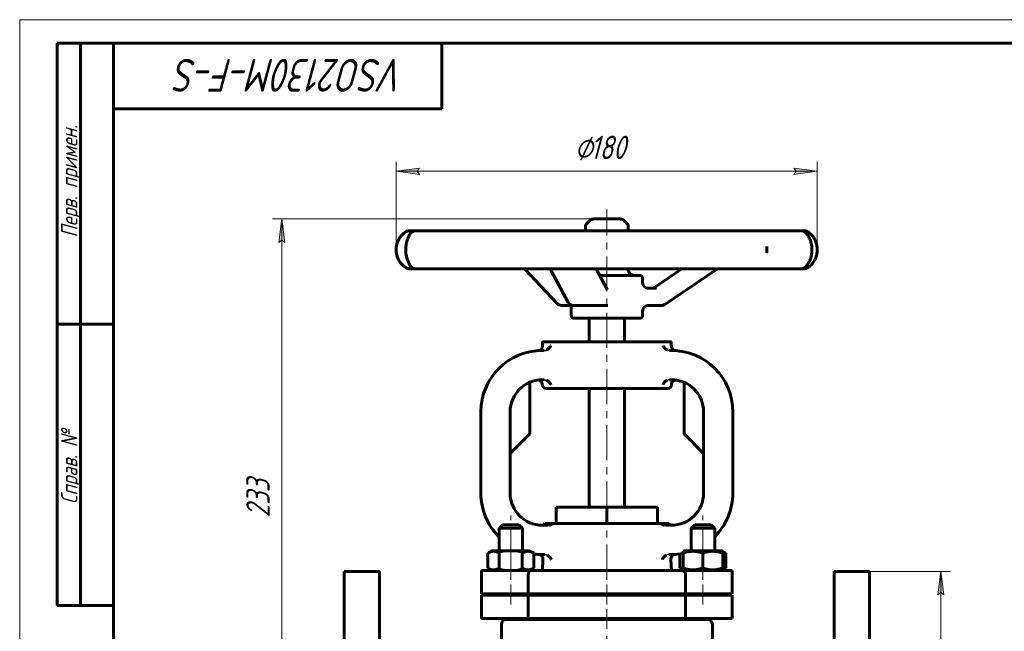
# Model space of a CAD drawing. Header units: millimetres. Extents: x 0 to 420, y 0 to 297.
# Tile 2 of 4: x 0 to 210, y 166 to 297. Entities that reach past the tile are written whole.
import ezdxf

# ---------------------------------------------------------------- set-up
doc = ezdxf.new("R2010")
doc.units = ezdxf.units.MM
for name, pattern in [('K5LT-1', [0]), ('K5LT_AXLED', [12, 7.5, -1.5, 1.5, -1.5]), ('K5LT_BASIC', [0]), ('K5LT_THIN', [0])]:
    doc.linetypes.add(name, pattern=pattern)
doc.layers.add('Системный слой', color=7, linetype='Continuous')
doc.layers.add('Системный слой (1)', color=7, linetype='Continuous', true_color=0x6c6c6c)
doc.styles.add('KDIMTEXTSTYLE', font='txt', dxfattribs={"width": 0.96, "oblique": 15, "height": 5})
doc.styles.add('KTEXTSTYLE', font='txt', dxfattribs={"width": 0.96, "height": 5})
doc.dimstyles.new('KDIMSTYLE (0.50)', dxfattribs={"dimtxt": 5, "dimasz": 1, "dimexe": 2, "dimexo": 0, "dimgap": 1, "dimtad": 1, "dimlfac": 2, "dimtxsty": 'KDIMTEXTSTYLE', "dimsah": 1, "dimcen": 0, "dimdle": 1, "dimadec": 0, "dimazin": 0, "dimtfac": 0.667, "dimtmove": 0, "dimatfit": 3, "dimfxl": 1, "dimtvp": 1, "dimtolj": 1, "dimtzin": 0, "dimarcsym": 0})

# ---------------------------------------------------------------- blocks, each defined once
blk = doc.blocks.new('U0')
at = {"layer": 'Системный слой (1)', "color": 150, "linetype": 'K5LT_BASIC', "lineweight": 60, "true_color": 0x0080ff}
for p, q in [((122.42, 254.46), (122.39, 254.46)), ((128.08, 254.46), (122.42, 254.46))]:
    blk.add_line(p, q, dxfattribs=at)
blk = doc.blocks.new('U1')
at = {"layer": 'Системный слой (1)', "color": 150, "linetype": 'K5LT_BASIC', "lineweight": 60, "true_color": 0x0080ff}
for p, q in [((132.85, 240.89), (132.85, 241.81)), ((132.85, 233.89), (132.85, 234.79))]:
    blk.add_line(p, q, dxfattribs=at)
blk = doc.blocks.new('U2')
at = {"layer": 'Системный слой (1)', "color": 150, "linetype": 'K5LT_BASIC', "lineweight": 60, "true_color": 0x0080ff}
for p, q in [((129.8, 251.96), (129.8, 252.73)), ((129.8, 243.64), (129.8, 243.84))]:
    blk.add_line(p, q, dxfattribs=at)
blk = doc.blocks.new('U3')
at = {"layer": 'Системный слой (1)', "color": 150, "linetype": 'K5LT_BASIC', "lineweight": 60, "true_color": 0x0080ff}
for p, q in [((138.98, 227.37), (138.98, 228.28)), ((138.98, 219.03), (138.98, 219.07))]:
    blk.add_line(p, q, dxfattribs=at)
blk = doc.blocks.new('U4')
at = {"layer": 'Системный слой (1)', "color": 150, "linetype": 'K5LT_BASIC', "lineweight": 60, "true_color": 0x0080ff}
for p, q in [((111.48, 227.37), (111.48, 228.28)), ((111.48, 219.03), (111.48, 219.07))]:
    blk.add_line(p, q, dxfattribs=at)
blk = doc.blocks.new('U5')
at = {"layer": 'Системный слой (1)', "color": 150, "linetype": 'K5LT_BASIC', "lineweight": 60, "true_color": 0x0080ff}
for p, q in [((117.48, 236.01), (117.52, 236.01)), ((117.52, 236.01), (117.57, 236)), ((117.57, 236), (117.61, 235.99))]:
    blk.add_line(p, q, dxfattribs=at)
blk = doc.blocks.new('U6')
at = {"layer": 'Системный слой (1)', "color": 150, "linetype": 'K5LT_BASIC', "lineweight": 60, "true_color": 0x0080ff}
for start, end in [(180, 225.1897), (261.93, 270)]:
    blk.add_arc((111.48, 195.96), 13.13, start, end, dxfattribs=at)
blk = doc.blocks.new('U7')
at = {"layer": 'Системный слой (1)', "color": 150, "linetype": 'K5LT_BASIC', "lineweight": 60, "true_color": 0x0080ff}
for start, end in [(314.8103, 0), (270, 280.9806)]:
    blk.add_arc((138.98, 195.96), 13.12, start, end, dxfattribs=at)
blk = doc.blocks.new('U8')
at = {"layer": 'Системный слой (1)', "color": 150, "linetype": 'K5LT_BASIC', "lineweight": 60, "true_color": 0x0080ff}
for p, q in [((118.07, 236.01), (119.17, 236.01)), ((119.17, 236.01), (124.33, 236.01))]:
    blk.add_line(p, q, dxfattribs=at)
blk = doc.blocks.new('U9')
at = {"layer": 'Системный слой (1)', "color": 150, "linetype": 'K5LT_BASIC', "lineweight": 60, "true_color": 0x0080ff}
for p, q in [((149.98, 179.67), (150.2, 179.74)), ((150.2, 179.74), (150.42, 179.84)), ((150.42, 179.84), (150.64, 179.96))]:
    blk.add_line(p, q, dxfattribs=at)
blk = doc.blocks.new('U10')
at = {"layer": 'Системный слой (1)', "color": 150, "linetype": 'K5LT_BASIC', "lineweight": 60, "true_color": 0x0080ff}
for p, q in [((140.83, 179.96), (141.04, 179.84)), ((141.04, 179.84), (141.26, 179.74)), ((141.26, 179.74), (141.48, 179.67))]:
    blk.add_line(p, q, dxfattribs=at)
blk = doc.blocks.new('U11')
at = {"layer": 'Системный слой (1)', "color": 150, "linetype": 'K5LT_BASIC', "lineweight": 60, "true_color": 0x0080ff}
for p, q in [((150.2, 183.37), (149.98, 183.45)), ((150.42, 183.27), (150.2, 183.37)), ((150.64, 183.16), (150.42, 183.27))]:
    blk.add_line(p, q, dxfattribs=at)
blk = doc.blocks.new('D0')
at = {"layer": 'Системный слой (1)'}
for points in [[(197.12, 174.21), (196.46, 179.21), (195.8, 174.21), (196.46, 174.71)], [(196.46, 96.71), (197.12, 101.71), (196.46, 101.21), (195.8, 101.71)]]:
    blk.add_hatch(color=7, dxfattribs=at).paths.add_polyline_path(points)
at = {"layer": 'Системный слой (1)', "color": 7, "linetype": 'K5LT_THIN', "lineweight": 18}
for p, q in [((181.23, 179.21), (198.46, 179.21)), ((195.8, 174.21), (196.46, 179.21)), ((196.46, 179.21), (197.12, 174.21)), ((196.46, 174.71), (195.8, 174.21)), ((197.12, 174.21), (196.46, 174.71)), ((196.46, 96.71), (195.8, 101.71)), ((195.8, 101.71), (196.46, 101.21)), ((196.46, 101.21), (197.12, 101.71)), ((197.12, 101.71), (196.46, 96.71)), ((181.23, 96.71), (198.46, 96.71))]:
    blk.add_line(p, q, dxfattribs=at)
blk.add_wipeout([(195.46, 131.29), (188.08, 131.29), (188.08, 144.09), (195.46, 144.09)]).dxf.layer = 'Системный слой (1)'
blk.add_line((196.46, 96.71), (196.46, 179.21), dxfattribs=at)
at = {"layer": 'Системный слой (1)', "color": 7, "char_height": 5, "attachment_point": 1, "rotation": 90, "style": 'KTEXTSTYLE'}
for s, insert in [('\\fArial|b0|c204|p34;\\H5.0;\\W1.000;\\Q15;\\fGOST Type AU|b0|i0|c204|p34;\\Q15;\\W0.960;165', (188.87, 134.6)), ('\\fArial|b0|c204|p34;\\H5.0;\\W1.000;\\Q15;\\fGOST Type AU|b0|i0|c204|p34;\\Q15;\\W0.960;⌀', (188.87, 131.29))]:
    blk.add_mtext(s, dxfattribs=dict(at, insert=insert))
blk = doc.blocks.new('KDIMARROW_01')
at = {"layer": 'Системный слой'}
blk.add_hatch(color=0, dxfattribs=at).paths.add_polyline_path([(-5, -0.66), (0, 0), (-5, 0.66), (-4.5, 0)])
at = {"layer": 'Системный слой', "color": 0, "linetype": 'K5LT_THIN', "lineweight": 18}
for p, q in [((-4.5, 0), (-5, 0.66)), ((-5, 0.66), (0, 0)), ((0, 0), (-5, -0.66)), ((-5, -0.66), (-4.5, 0))]:
    blk.add_line(p, q, dxfattribs=at)
at = {"layer": 'Системный слой (1)', "color": 0, "linetype": 'K5LT_THIN', "lineweight": 18}
blk.add_line((292.94, 137.96), (292.44, 137.96), dxfattribs=at)
blk = doc.blocks.new('D3')
at = {"layer": 'Системный слой (1)'}
for points in [[(56.57, 249.46), (55.91, 254.46), (55.26, 249.46), (55.91, 249.96)], [(55.91, 137.96), (56.57, 142.96), (55.91, 142.46), (55.26, 142.96)]]:
    blk.add_hatch(color=7, dxfattribs=at).paths.add_polyline_path(points)
at = {"layer": 'Системный слой (1)', "color": 7, "linetype": 'K5LT_THIN', "lineweight": 18}
for p, q in [((125.23, 254.46), (53.91, 254.46)), ((55.26, 249.46), (55.91, 254.46)), ((55.91, 254.46), (56.57, 249.46)), ((55.91, 249.96), (55.26, 249.46)), ((56.57, 249.46), (55.91, 249.96)), ((55.91, 137.96), (55.26, 142.96)), ((55.26, 142.96), (55.91, 142.46)), ((55.91, 142.46), (56.57, 142.96)), ((56.57, 142.96), (55.91, 137.96)), ((182.73, 137.96), (53.91, 137.96))]:
    blk.add_line(p, q, dxfattribs=at)
blk.add_wipeout([(54.91, 190.8), (47.53, 190.8), (47.53, 201.18), (54.91, 201.18)]).dxf.layer = 'Системный слой (1)'
blk.add_line((55.91, 254.46), (55.91, 137.96), dxfattribs=at)
at = {"layer": 'Системный слой (1)', "color": 7, "insert": (48.33, 190.8), "char_height": 5, "attachment_point": 1, "rotation": 90, "style": 'KTEXTSTYLE'}
blk.add_mtext('\\fArial|b0|c204|p34;\\H5.0;\\W1.000;\\Q15;\\fGOST Type AU|b0|i0|c204|p34;\\Q15;\\W0.960;233', dxfattribs=at)
blk = doc.blocks.new('D4')
at = {"layer": 'Системный слой (1)'}
for points in [[(84.77, 264.65), (85.27, 265.31), (80.27, 264.65), (85.27, 263.99)], [(170.1, 264.65), (165.1, 265.31), (165.6, 264.65), (165.1, 263.99)]]:
    blk.add_hatch(color=7, dxfattribs=at).paths.add_polyline_path(points)
at = {"layer": 'Системный слой (1)', "color": 7, "linetype": 'K5LT_THIN', "lineweight": 18}
for p, q in [((80.27, 247.9), (80.27, 266.65)), ((80.27, 264.65), (85.27, 265.31)), ((85.27, 263.99), (80.27, 264.65)), ((85.27, 265.31), (84.77, 264.65)), ((84.77, 264.65), (85.27, 263.99)), ((165.6, 264.65), (165.1, 265.31)), ((165.1, 265.31), (170.1, 264.65)), ((170.1, 264.65), (165.1, 263.99)), ((165.1, 263.99), (165.6, 264.65)), ((170.1, 247.69), (170.1, 266.65))]:
    blk.add_line(p, q, dxfattribs=at)
blk.add_wipeout([(118.38, 265.65), (118.38, 273.03), (131.43, 273.03), (131.43, 265.65)]).dxf.layer = 'Системный слой (1)'
blk.add_line((170.1, 264.65), (80.27, 264.65), dxfattribs=at)
at = {"layer": 'Системный слой (1)', "color": 7, "char_height": 5, "attachment_point": 1, "style": 'KTEXTSTYLE'}
for s, insert in [('\\fArial|b0|c204|p34;\\H5.0;\\W1.000;\\Q15;\\fGOST Type AU|b0|i0|c204|p34;\\Q15;\\W0.960;⌀', (118.38, 272.24)), ('\\fArial|b0|c204|p34;\\H5.0;\\W1.000;\\Q15;\\fGOST Type AU|b0|i0|c204|p34;\\Q15;\\W0.960;180', (121.69, 272.24))]:
    blk.add_mtext(s, dxfattribs=dict(at, insert=insert))
blk = doc.blocks.new('U28')
at = {"color": 7, "linetype": 'K5LT_THIN', "lineweight": 18}
for p, q in [((0, 0), (0, 297)), ((0, 297), (420, 297))]:
    blk.add_line(p, q, dxfattribs=at)
at = {"color": 150, "linetype": 'K5LT_BASIC', "lineweight": 60, "true_color": 0x0080ff}
for p, q in [((8, 172), (8, 292)), ((20, 292), (8, 292)), ((13, 172), (13, 292)), ((20, 5), (20, 292)), ((20, 292), (415, 292)), ((90, 292), (90, 278)), ((90, 278), (20, 278)), ((20, 232), (8, 232)), ((20, 172), (8, 172))]:
    blk.add_line(p, q, dxfattribs=at)
at = {"color": 7, "attachment_point": 1, "style": 'KTEXTSTYLE'}
for s, insert, char_height, rotation in [('\\fArial|b0|c204|p34;\\H5.0;\\W1.000;\\Q15;\\fGOST Type AU|b0|i0|c204|p34;\\Q15;\\W0.960;\\H7.00;VSO2130M-F-S', (82.2, 281.64), 7, 180), ('\\fArial|b0|c204|p34;\\H5.0;\\W1.000;\\Q15;\\fGOST Type AU|b0|i0|c204|p34;\\Q15;\\W0.960;\\H3.50;Перв. примен.', (8.82, 250.52), 3.5, 90), ('\\fArial|b0|c204|p34;\\H5.0;\\W1.000;\\Q15;\\fGOST Type AU|b0|i0|c204|p34;\\Q15;\\W0.960;\\H3.50;Справ. №', (8.82, 193.63), 3.5, 90)]:
    blk.add_mtext(s, dxfattribs=dict(at, insert=insert, char_height=char_height, rotation=rotation))

msp = doc.modelspace()

# ---------------------------------------------------------------- linework, layer by layer
at = {"layer": 'Системный слой (1)', "color": 150, "linetype": 'K5LT_BASIC', "lineweight": 60, "true_color": 0x0080ff}
for p, q in [((121.5237, 254.1005), (121.0188, 253.5956)), ((128.9423, 254.1005), (129.4472, 253.5956)), ((120.6618, 251.9614), (120.6618, 252.7336)), ((83.1332, 251.9614), (83.0559, 251.9614)), ((84.4054, 251.9614), (83.1332, 251.9614)), ((89.1409, 251.9614), (84.4054, 251.9614)), ((94.0004, 251.9614), (89.1409, 251.9614)), ((103.4169, 251.9614), (94.0004, 251.9614)), ((110.7503, 251.9614), (103.4169, 251.9614)), ((122.6907, 251.9614), (110.7503, 251.9614)), ((130.8181, 251.9614), (122.6907, 251.9614)), ((142.547, 251.9614), (130.8181, 251.9614)), ((149.6064, 251.9614), (142.547, 251.9614)), ((158.4368, 251.9614), (149.6064, 251.9614)), ((162.8111, 251.9614), (158.4368, 251.9614)), ((166.72, 251.9614), (162.8111, 251.9614)), ((167.407, 251.9614), (166.72, 251.9614)), ((83.0559, 243.8433), (83.1332, 243.8433)), ((83.1332, 243.8433), (84.4054, 243.8433)), ((84.4054, 243.8433), (89.1409, 243.8433)), ((89.1409, 243.8433), (94.0004, 243.8433)), ((94.0004, 243.8433), (103.4169, 243.8433)), ((103.4169, 243.8433), (110.7503, 243.8433)), ((114.6507, 236.3947), (107.6551, 243.8433)), ((110.7503, 243.8433), (122.6907, 243.8433)), ((116.9919, 236.6543), (113.1471, 243.8433)), ((122.6907, 243.8433), (130.8181, 243.8433)), ((125.3131, 239.4358), (122.9559, 243.8433)), ((130.8181, 243.8433), (142.547, 243.8433)), ((135.3915, 239.8697), (141.2487, 243.8433)), ((137.5669, 236.2205), (148.803, 243.8433)), ((142.547, 243.8433), (149.6064, 243.8433)), ((149.6064, 243.8433), (158.4368, 243.8433)), ((158.4368, 243.8433), (162.8111, 243.8433)), ((162.8111, 243.8433), (166.72, 243.8433)), ((166.72, 243.8433), (167.407, 243.8433)), ((132.2423, 242.4199), (123.7171, 242.4199)), ((125.4321, 239.6672), (125.1893, 239.6672)), ((135.7843, 239.6672), (133.834, 239.6672)), ((115.5393, 236.0102), (117.4817, 236.0102)), ((117.6143, 233.8869), (117.6143, 236.0974)), ((124.326, 236.0102), (125.4321, 236.0102)), ((133.834, 236.0102), (136.8825, 236.0102)), ((118.2238, 233.2774), (132.2423, 233.2774)), ((121.483, 228.2774), (121.483, 233.2774)), ((128.983, 228.2774), (128.983, 233.2774)), ((111.483, 228.2774), (138.983, 228.2774)), ((111.8726, 226.4024), (111.483, 226.4024)), ((138.983, 226.4024), (138.5934, 226.4024)), ((108.7747, 219.5965), (108.7747, 208.5825)), ((111.8726, 220.1524), (111.483, 220.1524)), ((138.983, 220.1524), (138.5934, 220.1524)), ((141.6913, 219.5965), (141.6913, 208.5825)), ((112.233, 218.2774), (138.233, 218.2774)), ((121.483, 192.9575), (121.483, 218.2774)), ((128.983, 192.9575), (128.983, 218.2774)), ((98.358, 213.2774), (98.358, 195.9575)), ((104.608, 213.2774), (104.608, 195.9575)), ((145.858, 195.9575), (145.858, 213.2774)), ((152.108, 195.9575), (152.108, 213.2774)), ((104.608, 204.4159), (108.7747, 208.5825)), ((141.6913, 208.5825), (145.858, 204.4159)), ((114.4077, 192.9575), (125.233, 192.9575)), ((114.4077, 189.4575), (114.4077, 192.9575)), ((125.233, 189.4575), (125.233, 192.9575)), ((125.233, 192.9575), (136.0583, 192.9575)), ((136.0583, 189.4575), (136.0583, 192.9575)), ((102.233, 188.4575), (102.983, 189.2075)), ((102.983, 189.2075), (106.483, 189.2075)), ((107.233, 188.4575), (106.483, 189.2075)), ((111.483, 189.0825), (112.6982, 189.0825)), ((112.0071, 189.4575), (113.8539, 189.4575)), ((113.8539, 189.4575), (136.6121, 189.4575)), ((136.6121, 189.4575), (138.4589, 189.4575)), ((137.7678, 189.0825), (138.983, 189.0825)), ((143.233, 188.4575), (143.983, 189.2075)), ((143.983, 189.2075), (147.483, 189.2075)), ((148.233, 188.4575), (147.483, 189.2075)), ((102.233, 188.4575), (107.233, 188.4575)), ((102.233, 183.6575), (102.233, 188.4575)), ((107.233, 183.6575), (107.233, 188.4575)), ((143.233, 188.4575), (148.233, 188.4575)), ((143.233, 183.6575), (143.233, 188.4575)), ((148.233, 183.6575), (148.233, 188.4575)), ((99.8255, 183.1553), (100.6955, 183.6575)), ((99.8255, 179.9598), (99.8255, 183.1553)), ((100.483, 183.5349), (100.6955, 183.6575)), ((108.7705, 183.6575), (100.6955, 183.6575)), ((102.2793, 179.9598), (102.2793, 183.1553)), ((107.1867, 179.9598), (107.1867, 183.1553)), ((109.6405, 183.1553), (108.7705, 183.6575)), ((109.6405, 179.9598), (109.6405, 183.1553)), ((111.483, 182.8325), (112.0086, 182.8325)), ((138.4574, 182.8325), (138.983, 182.8325)), ((140.8255, 179.9598), (140.8255, 182.9625)), ((141.483, 183.5349), (141.6955, 183.6575)), ((141.483, 183.1553), (141.483, 183.5349)), ((141.483, 179.9598), (141.483, 183.1553)), ((149.7705, 183.6575), (141.6955, 183.6575)), ((145.733, 179.9598), (145.733, 183.1553)), ((150.6405, 183.1553), (149.7705, 183.6575)), ((149.983, 183.5349), (149.7705, 183.6575)), ((149.983, 183.5349), (149.983, 183.1553)), ((149.983, 179.9598), (149.983, 183.1553)), ((150.6405, 179.9598), (150.6405, 183.1553)), ((111.483, 179.4575), (111.6062, 181.8074)), ((138.983, 179.4575), (138.8599, 181.8074)), ((69.233, 179.2075), (76.733, 179.2075)), ((69.233, 179.2075), (69.233, 96.7075)), ((76.733, 179.2075), (76.733, 96.7075)), ((98.483, 174.4575), (98.483, 179.4575)), ((98.483, 179.4575), (109.3156, 179.4575)), ((100.6955, 179.4575), (99.8255, 179.9598)), ((100.6955, 179.4575), (100.483, 179.5802)), ((108.483, 174.4575), (108.483, 178.7075)), ((108.7705, 179.4575), (109.6405, 179.9598)), ((108.7705, 179.4575), (108.983, 179.5802)), ((109.3156, 179.4575), (141.1504, 179.4575)), ((141.6955, 179.4575), (140.8255, 179.9598)), ((141.1504, 179.4575), (151.983, 179.4575)), ((141.483, 179.5802), (141.483, 179.9598)), ((141.6955, 179.4575), (141.483, 179.5802)), ((141.983, 174.4575), (141.983, 178.7075)), ((149.7705, 179.4575), (150.6405, 179.9598)), ((149.7705, 179.4575), (149.983, 179.5802)), ((149.983, 179.9598), (149.983, 179.5802)), ((151.983, 174.4575), (151.983, 179.4575)), ((181.233, 179.2075), (173.733, 179.2075)), ((173.733, 179.2075), (173.733, 96.7075)), ((181.233, 179.2075), (181.233, 96.7075)), ((98.483, 174.4575), (108.483, 174.4575)), ((102.233, 174.2075), (102.233, 174.4575)), ((107.233, 174.2075), (107.233, 174.4575)), ((108.483, 174.4575), (141.983, 174.4575)), ((118.983, 174.2075), (118.983, 174.4575)), ((131.483, 174.2075), (131.483, 174.4575)), ((141.983, 174.4575), (151.983, 174.4575)), ((143.233, 174.2075), (143.233, 174.4575)), ((148.233, 174.2075), (148.233, 174.4575)), ((98.483, 174.2075), (108.483, 174.2075)), ((98.483, 169.2075), (98.483, 174.2075)), ((108.483, 174.2075), (141.983, 174.2075)), ((108.483, 169.2075), (108.483, 174.2075)), ((141.983, 174.2075), (151.983, 174.2075)), ((141.983, 169.2075), (141.983, 174.2075)), ((151.983, 169.2075), (151.983, 174.2075)), ((98.483, 169.2075), (108.483, 169.2075)), ((103.733, 168.9575), (146.733, 168.9575)), ((106.483, 168.9575), (106.483, 169.2075)), ((108.483, 169.2075), (141.983, 169.2075)), ((141.983, 169.2075), (151.983, 169.2075)), ((143.983, 168.9575), (143.983, 169.2075)), ((102.733, 153.7606), (102.733, 167.9575)), ((147.733, 162.7736), (147.733, 167.9575))]:
    msp.add_line(p, q, dxfattribs=at)
for centre, radius, start, end in [((122.3857, 253.2385), 1.219, 90, 135), ((128.0803, 253.2385), 1.219, 45, 90), ((121.8808, 252.7336), 1.219, 135, 180), ((128.5853, 252.7336), 1.219, 0, 45), ((84.8369, 247.9023), 4.5713, 122.090575, 237.909425), ((83.0559, 250.7424), 1.219, 90, 122.090575), ((84.4054, 250.7424), 1.219, 90, 146.370005), ((166.72, 250.7424), 1.219, 47.090685, 90), ((167.407, 250.7424), 1.219, 57.431924, 90), ((83.0559, 245.0623), 1.219, 237.909425, 270), ((84.4054, 245.0623), 1.219, 212.302282, 270), ((131.0233, 243.6389), 1.219, 180, 270), ((166.72, 245.0623), 1.219, 270, 312.909313), ((167.407, 245.0623), 1.219, 270, 302.568076), ((132.2423, 241.8104), 0.6095, 0, 90), ((134.0708, 240.8862), 1.219, 180, 270), ((115.5393, 237.2292), 1.219, 223.193606, 270), ((118.0668, 237.2292), 1.219, 208.137029, 270), ((134.0708, 234.7912), 1.219, 90, 180), ((136.8825, 237.2292), 1.219, 270, 304.137124), ((118.2238, 233.8869), 0.6095, 180, 270), ((132.2423, 233.8869), 0.6095, 270, 0), ((110.483, 227.367), 1, 274.059735, 0), ((139.983, 227.367), 1, 180, 265.940265), ((111.483, 213.2774), 13.125, 90, 180), ((138.983, 213.2774), 13.125, 0, 90), ((111.483, 213.2774), 6.875, 90, 180), ((110.483, 219.0667), 1, 0, 99.80019), ((112.233, 219.0274), 0.75, 180, 270), ((138.233, 219.0274), 0.75, 270, 0), ((138.983, 213.2774), 6.875, 0, 90), ((139.983, 219.0667), 1, 80.19981, 180), ((111.483, 195.9575), 6.875, 180, 270), ((138.983, 195.9575), 6.875, 270, 0), ((111.2265, 190.0825), 1, 274.060067, 321.317813), ((139.2396, 190.0825), 1, 218.682187, 265.939933), ((110.6075, 181.8597), 1, 357, 86.446477), ((139.8585, 181.8597), 1, 93.553523, 183), ((103.733, 167.9575), 1, 90, 180), ((146.733, 167.9575), 1, 0, 90)]:
    msp.add_arc(centre, radius, start, end, dxfattribs=at)
for centre, major_axis, ratio, start_param, end_param in [((84.4054, 250.7424), (-1.0037, 0.6918), 0.95003829, 0.00148222, 0.03011954), ((167.407, 250.7424), (0, 1.219), 0.99992824, 5.72309911, 6.28318531), ((166.72, 250.7424), (0.8815, 0.842), 0.93471242, 0.00014264, 0.05346485), ((167.407, 250.7424), (0.6597, 1.0251), 0.88004232, 0.00035762, 0.01340239), ((84.4054, 245.0623), (-1.0037, -0.6918), 0.95003829, 6.25292751, 6.28169698), ((167.407, 245.0623), (0, -1.219), 0.99992824, 0, 0.5600862), ((167.407, 245.0623), (0.6597, -1.0251), 0.88004232, 6.26978292, 6.28282535), ((115.5393, 237.2292), (-0.8886, -0.8345), 0.64560889, 6.28313914, 6.28318531), ((118.0668, 237.2292), (1.0749, 0.5749), 0.7755658, 3.14157959, 3.14159265), ((136.8825, 237.2292), (0.6844, -1.0088), 0.1299569, 6.28312048, 6.28318531)]:
    msp.add_ellipse(centre, major_axis=major_axis, ratio=ratio, start_param=start_param, end_param=end_param, dxfattribs=at)
msp.add_open_spline([(82.4867, 251.7751), (82.2337, 251.6302), (81.6859, 251.2508), (80.8457, 250.2736), (80.2437, 248.7832), (80.2415, 247.0192), (80.8447, 245.5325), (81.6858, 244.5533), (82.2337, 244.1745), (82.4867, 244.0295)], degree=3, dxfattribs=at)
for points, knots in [([(83.4008, 244.372), (83.3984, 244.3755), (83.3963, 244.3785), (83.3728, 244.4132), (83.3528, 244.4424), (83.2802, 244.552), (83.2236, 244.6416), (83.1092, 244.8373), (83.0516, 244.9422), (82.9378, 245.168), (82.8822, 245.2873), (82.78, 245.5305), (82.7328, 245.6534), (82.6474, 245.9023), (82.6088, 246.0268), (82.5416, 246.2705), (82.5124, 246.3887), (82.4571, 246.644), (82.4316, 246.7823), (82.391, 247.054), (82.3753, 247.1873), (82.3524, 247.4565), (82.345, 247.5923), (82.338, 247.87), (82.3386, 248.0122), (82.3485, 248.2954), (82.3578, 248.4364), (82.3843, 248.7057), (82.4013, 248.8344), (82.443, 249.0916), (82.468, 249.2199), (82.5259, 249.4771), (82.5592, 249.6056), (82.6324, 249.8574), (82.6724, 249.9802), (82.7563, 250.2138), (82.8003, 250.3249), (82.8945, 250.5443), (82.9452, 250.652), (83.0502, 250.8599), (83.1037, 250.9575), (83.2111, 251.1425), (83.2645, 251.228), (83.3388, 251.3414), (83.3629, 251.3772), (83.3868, 251.4122), (83.3886, 251.4149), (83.3915, 251.4191), (83.3927, 251.4208), (83.3959, 251.4255), (83.398, 251.4285), (83.4003, 251.4319), (83.4006, 251.4323), (83.4008, 251.4327)], [0, 0, 0, 0, 0.0808177, 0.0808177, 0.74170152, 0.74170152, 2.22510457, 2.22510457, 3.63544328, 3.63544328, 4.94294368, 4.94294368, 6.11914899, 6.11914899, 7.18777163, 7.18777163, 8.13448064, 8.13448064, 9.17351814, 9.17351814, 10.13649912, 10.13649912, 11.08949443, 11.08949443, 12.08874019, 12.08874019, 13.0805696, 13.0805696, 14.01775475, 14.01775475, 14.99019513, 14.99019513, 16.03004953, 16.03004953, 17.10823959, 17.10823959, 18.19269299, 18.19269299, 19.38742482, 19.38742482, 20.69531609, 20.69531609, 22.09008089, 22.09008089, 22.82025313, 22.82025313, 22.88133076, 22.88133076, 22.91909486, 22.91909486, 22.99110984, 22.99110984, 22.99964447, 22.99964447, 22.99964447, 22.99964447]), ([(167.6012, 251.5843), (167.6812, 251.5005), (167.7683, 251.4026), (167.9299, 251.1998), (168.0027, 251.101), (168.1483, 250.885), (168.2214, 250.7674), (168.3582, 250.522), (168.4221, 250.396), (168.5372, 250.1414), (168.589, 250.0143), (168.6846, 249.7506), (168.7282, 249.6151), (168.8061, 249.3369), (168.8406, 249.1941), (168.8955, 248.9192), (168.917, 248.7884), (168.9511, 248.5199), (168.9635, 248.3821), (168.9793, 248.0986), (168.9823, 247.9536), (168.9782, 247.6618), (168.971, 247.5148), (168.9463, 247.2302), (168.9294, 247.093), (168.886, 246.825), (168.8597, 246.6938), (168.7971, 246.4277), (168.7601, 246.2938), (168.677, 246.0288), (168.6305, 245.8981), (168.531, 245.6474), (168.4781, 245.528), (168.3662, 245.2979), (168.3068, 245.1871), (168.1791, 244.9681), (168.1108, 244.8617), (167.9703, 244.6587), (167.8984, 244.5636), (167.7513, 244.3831), (167.6758, 244.2988), (167.6051, 244.2245), (167.6031, 244.2224), (167.6012, 244.2204)], [0, 0, 0, 0, 1.69001503, 1.69001503, 3.03878747, 3.03878747, 4.38113935, 4.38113935, 5.60975094, 5.60975094, 6.71071892, 6.71071892, 7.78981336, 7.78981336, 8.85042564, 8.85042564, 9.77895854, 9.77895854, 10.72375832, 10.72375832, 11.7117633, 11.7117633, 12.71188613, 12.71188613, 13.66587171, 13.66587171, 14.61297412, 14.61297412, 15.63482171, 15.63482171, 16.70848543, 16.70848543, 17.78865884, 17.78865884, 18.9081894, 18.9081894, 20.16320767, 20.16320767, 21.49517517, 21.49517517, 22.95807852, 22.95807852, 22.99965365, 22.99965365, 22.99965365, 22.99965365]), ([(168.0664, 244.037), (168.1917, 244.1177), (168.3224, 244.2113), (168.569, 244.4136), (168.6852, 244.5196), (168.9066, 244.7462), (169.0116, 244.8648), (169.2082, 245.115), (169.2998, 245.2446), (169.4645, 245.5082), (169.5387, 245.6409), (169.6747, 245.9167), (169.7366, 246.0588), (169.8469, 246.3507), (169.8956, 246.5005), (169.9764, 246.8007), (170.0092, 246.95), (170.0581, 247.2446), (170.0753, 247.3898), (170.0973, 247.6895), (170.1016, 247.843), (170.0962, 248.1511), (170.0865, 248.306), (170.0529, 248.607), (170.0298, 248.7519), (169.9705, 249.0349), (169.9347, 249.173), (169.8484, 249.4538), (169.7974, 249.5951), (169.6819, 249.8745), (169.6169, 250.0122), (169.4771, 250.2756), (169.4021, 250.4012), (169.2448, 250.6385), (169.1623, 250.7506), (168.987, 250.9677), (168.8939, 251.0718), (168.6935, 251.2769), (168.5861, 251.3756), (168.37, 251.5557), (168.2614, 251.6367), (168.1264, 251.7285), (168.0972, 251.7478), (168.0677, 251.7668), (168.067, 251.7673), (168.0664, 251.7677)], [0, 0, 0, 0, 1.59151944, 1.59151944, 2.99887215, 2.99887215, 4.30839053, 4.30839053, 5.52552748, 5.52552748, 6.62661662, 6.62661662, 7.7019106, 7.7019106, 8.76453478, 8.76453478, 9.76808726, 9.76808726, 10.71299922, 10.71299922, 11.69992849, 11.69992849, 12.70076181, 12.70076181, 13.65424635, 13.65424635, 14.59964129, 14.59964129, 15.61978492, 15.61978492, 16.69105769, 16.69105769, 17.7672476, 17.7672476, 18.84558938, 18.84558938, 20.000268, 20.000268, 21.30407764, 21.30407764, 22.62385963, 22.62385963, 22.99177398, 22.99177398, 22.99967105, 22.99967105, 22.99967105, 22.99967105]), ([(159.3459, 247.2112), (159.3459, 247.2368), (159.3457, 247.6577), (159.3455, 248.144), (159.3456, 248.5643), (159.3456, 248.5888)], [5.479945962, 5.479945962, 5.479945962, 5.479945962, 5.493242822, 5.69685526, 5.709544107, 5.709544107, 5.709544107, 5.709544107]), ([(159.3456, 248.5218), (159.3455, 248.441), (159.3456, 248.3587), (159.3456, 248.1926), (159.3456, 248.1089), (159.3456, 247.9822), (159.3456, 247.9394), (159.3457, 247.8878), (159.3457, 247.879), (159.3457, 247.8659), (159.3457, 247.8615), (159.3457, 247.8527), (159.3457, 247.8483), (159.3457, 247.8353), (159.3457, 247.8268), (159.3457, 247.8012), (159.3457, 247.7842), (159.3457, 247.7349), (159.3457, 247.7026), (159.3457, 247.6182), (159.3457, 247.5664), (159.3458, 247.5012), (159.3458, 247.4879), (159.3458, 247.4078), (159.3458, 247.3415), (159.3458, 247.2762)], [0, 0, 0, 0, 4.2, 4.2, 8.4, 8.4, 10.53937166, 10.53937166, 10.97874234, 10.97874234, 11.19493963, 11.19493963, 11.41811098, 11.41811098, 11.84353153, 11.84353153, 12.69437265, 12.69437265, 14.31236679, 14.31236679, 16.93051674, 16.93051674, 17.60414705, 17.60414705, 21, 21, 21, 21]), ([(125.3224, 239.4193), (125.3219, 239.4202), (125.3216, 239.4206), (125.3205, 239.4226), (125.32, 239.4233), (125.3188, 239.4255), (125.3182, 239.4266), (125.3162, 239.43), (125.3145, 239.4332), (125.3131, 239.4358)], [0, 0, 0, 0, 0.2, 0.2, 0.4, 0.4, 0.6, 0.6, 1, 1, 1, 1]), ([(135.3915, 239.8697), (135.3907, 239.8691), (135.3898, 239.8685), (135.3876, 239.867), (135.3862, 239.8661), (135.3822, 239.8634), (135.3797, 239.8617), (135.3723, 239.8569), (135.3675, 239.8538), (135.3532, 239.8447), (135.3437, 239.8388), (135.3162, 239.8224), (135.298, 239.8121), (135.2449, 239.7841), (135.2095, 239.7676), (135.1305, 239.7356), (135.0867, 239.7207), (134.9979, 239.6964), (134.9528, 239.6869), (134.8621, 239.6733), (134.8165, 239.6692), (134.759, 239.6674), (134.7472, 239.6674), (134.7355, 239.6672), (134.7355, 239.6672), (134.7354, 239.6672)], [0, 0, 0, 0, 0.06492708, 0.06492708, 0.17313889, 0.17313889, 0.36792015, 0.36792015, 0.73584029, 0.73584029, 1.45003822, 1.45003822, 2.79185218, 2.79185218, 5.30231981, 5.30231981, 8.28710102, 8.28710102, 11.26403264, 11.26403264, 14.23593376, 14.23593376, 14.99932712, 14.99932712, 15, 15, 15, 15]), ([(112.3878, 226.5171), (112.4363, 226.54), (112.5218, 226.5863), (112.6681, 226.6829), (112.798, 226.7892), (112.9143, 226.9039), (113.0177, 227.0199), (113.1302, 227.1692), (113.211, 227.3054), (113.2511, 227.3866), (113.2586, 227.4024)], [0, 0, 0, 0, 1.26748931, 2.31376028, 4.23784215, 5.40086458, 6.4840171, 8.3115969, 10.47439404, 11, 11, 11, 11]), ([(138.0782, 226.5171), (138.0297, 226.54), (137.9443, 226.5863), (137.7979, 226.6829), (137.668, 226.7892), (137.5518, 226.9039), (137.4483, 227.0199), (137.3358, 227.1692), (137.255, 227.3054), (137.2149, 227.3866), (137.2074, 227.4024)], [0, 0, 0, 0, 1.26748931, 2.31376028, 4.23784215, 5.40086458, 6.4840171, 8.3115969, 10.47439404, 11, 11, 11, 11]), ([(112.3878, 220.0378), (112.4363, 220.0148), (112.5218, 219.9685), (112.6681, 219.8719), (112.798, 219.7656), (112.9143, 219.651), (113.0177, 219.5349), (113.1302, 219.3856), (113.211, 219.2494), (113.2511, 219.1683), (113.2586, 219.1524)], [0, 0, 0, 0, 1.26748931, 2.31376028, 4.23784215, 5.40086458, 6.4840171, 8.3115969, 10.47439404, 11, 11, 11, 11]), ([(138.0782, 220.0378), (138.0297, 220.0148), (137.9443, 219.9685), (137.7979, 219.8719), (137.668, 219.7656), (137.5518, 219.651), (137.4483, 219.5349), (137.3358, 219.3856), (137.255, 219.2494), (137.2149, 219.1683), (137.2074, 219.1524)], [0, 0, 0, 0, 1.26748931, 2.31376028, 4.23784215, 5.40086458, 6.4840171, 8.3115969, 10.47439404, 11, 11, 11, 11]), ([(112.9705, 189.1126), (113.0508, 189.1305), (113.1783, 189.1709), (113.3368, 189.2381), (113.4465, 189.2909), (113.5353, 189.336), (113.6037, 189.3708), (113.6768, 189.4065), (113.734, 189.4312), (113.7869, 189.4482), (113.821, 189.4557), (113.8441, 189.4575), (113.8539, 189.4575)], [0, 0, 0, 0, 2.857154, 4.68083036, 6.22154457, 7.43233878, 8.58414275, 9.37967319, 10.96053726, 11.50684315, 12.34347474, 13, 13, 13, 13]), ([(137.4955, 189.1126), (137.4153, 189.1305), (137.2877, 189.1709), (137.1292, 189.2381), (137.0195, 189.2909), (136.9307, 189.336), (136.8623, 189.3708), (136.7893, 189.4065), (136.7321, 189.4312), (136.6791, 189.4482), (136.645, 189.4557), (136.6219, 189.4575), (136.6121, 189.4575)], [0, 0, 0, 0, 2.857154, 4.68083036, 6.22154457, 7.43233878, 8.58414275, 9.37967319, 10.96053726, 11.50684315, 12.34347474, 13, 13, 13, 13]), ([(102.2793, 183.1553), (102.1226, 183.2457), (101.9157, 183.3482), (101.6448, 183.4435), (101.4836, 183.4873), (101.3198, 183.5176), (101.1687, 183.5332), (101.022, 183.5365), (100.8603, 183.5274), (100.6828, 183.5014), (100.4682, 183.4479), (100.181, 183.3449), (99.9614, 183.2337), (99.8255, 183.1553)], [0, 0, 0, 0, 2.75035614, 3.58804376, 4.63730758, 5.49284922, 6.35907939, 7.18800081, 7.96430825, 9.0854941, 10.18771443, 11.61111218, 14, 14, 14, 14]), ([(109.6405, 183.1553), (109.4838, 183.2457), (109.2769, 183.3482), (109.006, 183.4435), (108.8448, 183.4873), (108.6811, 183.5176), (108.5299, 183.5332), (108.3832, 183.5365), (108.2215, 183.5274), (108.0441, 183.5014), (107.8294, 183.4479), (107.5422, 183.3449), (107.3227, 183.2337), (107.1867, 183.1553)], [0, 0, 0, 0, 2.75035614, 3.58804376, 4.63730758, 5.49284922, 6.35907939, 7.18800081, 7.96430825, 9.0854941, 10.18771443, 11.61111218, 14, 14, 14, 14]), ([(145.733, 183.1553), (145.5679, 183.2103), (145.326, 183.2839), (144.966, 183.3753), (144.6663, 183.4385), (144.3548, 183.4873), (144.0712, 183.5176), (143.8094, 183.5332), (143.5554, 183.5365), (143.3135, 183.5287), (143.0434, 183.5086), (142.743, 183.4711), (142.309, 183.3927), (141.8893, 183.2853), (141.5828, 183.1885), (141.483, 183.1553)], [0, 0, 0, 0, 1.91244871, 2.78068749, 4.10062144, 5.2997801, 6.27754197, 7.2675193, 8.21485807, 9.10206657, 9.9581603, 11.22579665, 12.46383647, 14.84267045, 16, 16, 16, 16]), ([(149.983, 183.1553), (149.8179, 183.2103), (149.576, 183.2839), (149.216, 183.3753), (148.9163, 183.4385), (148.6048, 183.4873), (148.3212, 183.5176), (148.0594, 183.5332), (147.8054, 183.5365), (147.5635, 183.5287), (147.2934, 183.5086), (146.993, 183.4711), (146.559, 183.3927), (146.1393, 183.2853), (145.8328, 183.1885), (145.733, 183.1553)], [0, 0, 0, 0, 1.91244871, 2.78068749, 4.10062144, 5.2997801, 6.27754197, 7.2675193, 8.21485807, 9.10206657, 9.9581603, 11.22579665, 12.46383647, 14.84267045, 16, 16, 16, 16]), ([(112.5811, 182.6895), (112.6332, 182.6614), (112.7343, 182.5988), (112.859, 182.5024), (112.9701, 182.4016), (113.0624, 182.3052), (113.1572, 182.1912), (113.2597, 182.0478), (113.3404, 181.906), (113.3843, 181.8096), (113.3966, 181.7802)], [0, 0, 0, 0, 1.42283118, 2.87504844, 3.87606093, 5.19155637, 6.31602026, 7.80610404, 10.02123084, 11, 11, 11, 11]), ([(137.885, 182.6895), (137.8328, 182.6614), (137.7317, 182.5988), (137.6071, 182.5024), (137.4959, 182.4016), (137.4036, 182.3052), (137.3088, 182.1912), (137.2063, 182.0478), (137.1256, 181.906), (137.0817, 181.8096), (137.0694, 181.7802)], [0, 0, 0, 0, 1.42283118, 2.87504844, 3.87606093, 5.19155637, 6.31602026, 7.80610404, 10.02123084, 11, 11, 11, 11]), ([(99.8255, 179.9598), (99.9822, 179.8694), (100.1891, 179.7669), (100.46, 179.6716), (100.6212, 179.6278), (100.785, 179.5975), (100.9361, 179.5818), (101.0828, 179.5786), (101.2445, 179.5877), (101.4219, 179.6137), (101.6366, 179.6672), (101.9238, 179.7702), (102.1434, 179.8814), (102.2793, 179.9598)], [0, 0, 0, 0, 2.75035614, 3.58804376, 4.63730758, 5.49284922, 6.35907939, 7.18800081, 7.96430825, 9.0854941, 10.18771443, 11.61111218, 14, 14, 14, 14]), ([(107.1867, 179.9598), (107.3434, 179.8694), (107.5503, 179.7669), (107.8212, 179.6716), (107.9825, 179.6278), (108.1462, 179.5975), (108.2973, 179.5818), (108.444, 179.5786), (108.6057, 179.5877), (108.7832, 179.6137), (108.9978, 179.6672), (109.285, 179.7702), (109.5046, 179.8814), (109.6405, 179.9598)], [0, 0, 0, 0, 2.75035614, 3.58804376, 4.63730758, 5.49284922, 6.35907939, 7.18800081, 7.96430825, 9.0854941, 10.18771443, 11.61111218, 14, 14, 14, 14]), ([(109.3156, 179.4575), (109.2728, 179.4575), (109.2098, 179.4514), (109.1215, 179.4313), (109.0525, 179.4096), (108.9841, 179.3813), (108.9225, 179.3502), (108.8683, 179.3183), (108.8172, 179.2838), (108.7627, 179.2419), (108.7167, 179.2007), (108.6704, 179.1533), (108.6379, 179.1156), (108.6072, 179.0745), (108.5761, 179.0284), (108.547, 178.976), (108.5232, 178.9203), (108.5088, 178.8788), (108.4985, 178.841), (108.4914, 178.8062), (108.485, 178.763), (108.483, 178.7297), (108.483, 178.7075)], [0, 0, 0, 0, 2.94449569, 4.2677817, 5.91777298, 7.55865584, 8.85462883, 10.08428847, 11.27082718, 12.41377549, 13.96590402, 14.66883843, 15.98708373, 16.59043363, 17.32835291, 18.82725209, 19.57745144, 20.28368884, 20.94612099, 21.44389365, 21.96367419, 23, 23, 23, 23]), ([(141.1504, 179.4575), (141.1932, 179.4575), (141.2562, 179.4514), (141.3445, 179.4313), (141.4135, 179.4096), (141.4819, 179.3813), (141.5435, 179.3502), (141.5978, 179.3183), (141.6488, 179.2838), (141.7033, 179.2419), (141.7494, 179.2007), (141.7957, 179.1533), (141.8281, 179.1156), (141.8588, 179.0745), (141.8899, 179.0284), (141.919, 178.976), (141.9428, 178.9203), (141.9573, 178.8788), (141.9675, 178.841), (141.9746, 178.8062), (141.981, 178.763), (141.983, 178.7297), (141.983, 178.7075)], [0, 0, 0, 0, 2.94449569, 4.2677817, 5.91777298, 7.55865584, 8.85462883, 10.08428847, 11.27082718, 12.41377549, 13.96590402, 14.66883843, 15.98708373, 16.59043363, 17.32835291, 18.82725209, 19.57745144, 20.28368884, 20.94612099, 21.44389365, 21.96367419, 23, 23, 23, 23]), ([(141.483, 179.9598), (141.6481, 179.9048), (141.89, 179.8312), (142.2501, 179.7398), (142.5497, 179.6766), (142.8612, 179.6278), (143.1448, 179.5975), (143.4066, 179.5818), (143.6606, 179.5786), (143.9025, 179.5864), (144.1726, 179.6065), (144.473, 179.644), (144.907, 179.7224), (145.3267, 179.8298), (145.6332, 179.9266), (145.733, 179.9598)], [0, 0, 0, 0, 1.91244871, 2.78068749, 4.10062144, 5.2997801, 6.27754197, 7.2675193, 8.21485807, 9.10206657, 9.9581603, 11.22579665, 12.46383647, 14.84267045, 16, 16, 16, 16]), ([(145.733, 179.9598), (145.8981, 179.9048), (146.14, 179.8312), (146.5001, 179.7398), (146.7997, 179.6766), (147.1112, 179.6278), (147.3948, 179.5975), (147.6566, 179.5818), (147.9106, 179.5786), (148.1525, 179.5864), (148.4226, 179.6065), (148.723, 179.644), (149.157, 179.7224), (149.5767, 179.8298), (149.8832, 179.9266), (149.983, 179.9598)], [0, 0, 0, 0, 1.91244871, 2.78068749, 4.10062144, 5.2997801, 6.27754197, 7.2675193, 8.21485807, 9.10206657, 9.9581603, 11.22579665, 12.46383647, 14.84267045, 16, 16, 16, 16])]:
    msp.add_open_spline(points, degree=3, knots=knots, dxfattribs=at)
at = {"layer": 'Системный слой (1)', "color": 7, "linetype": 'K5LT-1'}
for points, knots in [([(111.8726, 226.4024), (111.8936, 226.4024), (111.9355, 226.4035), (112.019, 226.41), (112.1222, 226.426), (112.2534, 226.4606), (112.3407, 226.4949), (112.3878, 226.5171)], [0, 0, 0, 0, 0.53031036, 1.06062071, 2.11875018, 3.17188675, 4.488488, 4.488488, 4.488488, 4.488488]), ([(138.5934, 226.4024), (138.5724, 226.4024), (138.5305, 226.4035), (138.4471, 226.41), (138.3438, 226.426), (138.2126, 226.4606), (138.1253, 226.4949), (138.0782, 226.5171)], [0, 0, 0, 0, 0.53031036, 1.06062071, 2.11875018, 3.17188675, 4.488488, 4.488488, 4.488488, 4.488488]), ([(111.8726, 220.1524), (111.8936, 220.1524), (111.9355, 220.1513), (112.019, 220.1449), (112.1222, 220.1288), (112.2534, 220.0943), (112.3407, 220.06), (112.3878, 220.0378)], [0, 0, 0, 0, 0.53031036, 1.06062071, 2.11875018, 3.17188675, 4.488488, 4.488488, 4.488488, 4.488488]), ([(138.5934, 220.1524), (138.5724, 220.1524), (138.5305, 220.1513), (138.4471, 220.1449), (138.3438, 220.1288), (138.2126, 220.0943), (138.1253, 220.06), (138.0782, 220.0378)], [0, 0, 0, 0, 0.53031036, 1.06062071, 2.11875018, 3.17188675, 4.488488, 4.488488, 4.488488, 4.488488]), ([(112.6982, 189.0825), (112.7192, 189.0825), (112.7611, 189.0836), (112.8237, 189.0883), (112.886, 189.0962), (112.9349, 189.1049), (112.9629, 189.1109), (112.9705, 189.1126)], [0, 0, 0, 0, 0.57549024, 1.15098049, 1.72500726, 2.29903403, 2.51289891, 2.51289891, 2.51289891, 2.51289891]), ([(137.7678, 189.0825), (137.7468, 189.0825), (137.7049, 189.0836), (137.6423, 189.0883), (137.58, 189.0962), (137.5311, 189.1049), (137.5031, 189.1109), (137.4955, 189.1126)], [0, 0, 0, 0, 0.57549024, 1.15098048, 1.72500725, 2.29903402, 2.5128989, 2.5128989, 2.5128989, 2.5128989]), ([(107.1867, 183.1553), (107.0724, 183.1883), (106.7802, 183.2682), (106.2494, 183.3907), (105.7151, 183.4765), (105.3026, 183.5144), (105.073, 183.5277), (104.9244, 183.5328), (104.7996, 183.5348), (104.6654, 183.5351), (104.4972, 183.532), (104.2951, 183.5228), (104.0049, 183.5017), (103.5846, 183.4526), (103.1059, 183.3655), (102.6572, 183.2602), (102.4049, 183.1915), (102.2793, 183.1553)], [0, 0, 0, 0, 3.15229629, 8.02402693, 14.43035773, 17.47429983, 18.99627089, 20.51824194, 21.40985484, 22.30146773, 24.08469353, 25.86791932, 27.65114512, 31.79250392, 37.07252473, 40.53626237, 44, 44, 44, 44]), ([(112.0086, 182.8325), (112.0296, 182.8325), (112.0715, 182.8315), (112.155, 182.825), (112.2583, 182.809), (112.3791, 182.7773), (112.4868, 182.7368), (112.5528, 182.7047), (112.5811, 182.6895)], [0, 0, 0, 0, 0.51358251, 1.02716501, 2.05188559, 3.0717054, 4.08429302, 4.86956036, 4.86956036, 4.86956036, 4.86956036]), ([(138.4574, 182.8325), (138.4364, 182.8325), (138.3945, 182.8315), (138.311, 182.825), (138.2077, 182.809), (138.0869, 182.7773), (137.9792, 182.7368), (137.9132, 182.7047), (137.885, 182.6895)], [0, 0, 0, 0, 0.51358251, 1.02716501, 2.05188559, 3.0717054, 4.08429302, 4.86956036, 4.86956036, 4.86956036, 4.86956036]), ([(102.2793, 179.9598), (102.3936, 179.9268), (102.6858, 179.8469), (103.2166, 179.7244), (103.751, 179.6386), (104.1634, 179.6006), (104.393, 179.5874), (104.5417, 179.5823), (104.6664, 179.5803), (104.8006, 179.58), (104.9689, 179.5831), (105.1709, 179.5923), (105.4611, 179.6134), (105.8814, 179.6625), (106.3601, 179.7496), (106.8088, 179.8549), (107.0612, 179.9236), (107.1867, 179.9598)], [0, 0, 0, 0, 3.15229629, 8.02402693, 14.43035773, 17.47429983, 18.99627089, 20.51824194, 21.40985484, 22.30146773, 24.08469353, 25.86791932, 27.65114512, 31.79250392, 37.07252473, 40.53626237, 44, 44, 44, 44])]:
    msp.add_open_spline(points, degree=3, knots=knots, dxfattribs=at)

# ---------------------------------------------------------------- block references
at = {"layer": 'Системный слой (1)'}
for name in ['U0', 'U2', 'U1', 'U5', 'U8', 'U4', 'U3', 'U6', 'U7', 'U11', 'U10', 'U9']:
    msp.add_blockref(name, (0, 0), dxfattribs=at)

# ---------------------------------------------------------------- next in the draw order: dimensions: what is measured, and where the dimension line sits
at = {"layer": 'Системный слой (1)', "color": 7}
dim = msp.add_linear_dim(base=(196.4584, 96.7075), p1=(181.233, 179.2075), p2=(181.233, 96.7075), angle=90, dimstyle='KDIMSTYLE (0.50)', override={"dimexo": 0, "dimpost": '\\fGOST Type AU|b0|c204|p34;\\H5.0;\\W0.960;\\Q15;∅<>', "dimblk1": 'KDIMARROW_01', "dimblk2": 'KDIMARROW_01', "dimse1": 0, "dimse2": 0, "dimclrt": 7, "dimtol": 1, "dimtp": 0, "dimtm": 0, "dimtdec": 5, "dimtolj": 1}, dxfattribs=at)
dim.commit()
dim.dimension.update_dxf_attribs({"geometry": 'D0', "text_midpoint": (196.4584, 137.9575), "dimtype": 160})

# ---------------------------------------------------------------- next in the draw order: dimensions: what is measured, and where the dimension line sits
dim = msp.add_linear_dim(base=(55.9133, 254.4575), p1=(182.733, 137.9575), p2=(125.233, 254.4575), angle=90, dimstyle='KDIMSTYLE (0.50)', override={"dimexo": 0, "dimpost": '\\fGOST Type AU|b0|c204|p34;\\H5.0;\\W0.960;\\Q15;<>', "dimblk1": 'KDIMARROW_01', "dimblk2": 'KDIMARROW_01', "dimse1": 0, "dimse2": 0, "dimclrt": 7, "dimtol": 1, "dimtp": 0, "dimtm": 0, "dimtdec": 5, "dimtolj": 1}, dxfattribs=at)
dim.commit()
dim.dimension.update_dxf_attribs({"geometry": 'D3', "text_midpoint": (55.9133, 196.2075), "dimtype": 160})

# ---------------------------------------------------------------- next in the draw order: linework, layer by layer
at = {"layer": 'Системный слой (1)', "color": 30, "linetype": 'K5LT_AXLED', "lineweight": 18, "true_color": 0xff8000}
for p, q in [((104.733, 181.1553), (104.733, 191.2075)), ((125.233, 177.4575), (125.233, 191.4575)), ((145.733, 181.1553), (145.733, 191.2075)), ((104.733, 177.4575), (104.733, 181.9598)), ((145.733, 177.4575), (145.733, 181.9598)), ((104.733, 172.2075), (104.733, 176.4575)), ((125.233, 172.2075), (125.233, 176.4575)), ((145.733, 172.2075), (145.733, 176.4575)), ((125.233, 130.9575), (125.233, 171.2075))]:
    msp.add_line(p, q, dxfattribs=at)

# ---------------------------------------------------------------- next in the draw order: dimensions: what is measured, and where the dimension line sits
at = {"layer": 'Системный слой (1)', "color": 7}
dim = msp.add_linear_dim(base=(170.0973, 264.6496), p1=(80.2656, 247.9023), p2=(170.0973, 247.6895), dimstyle='KDIMSTYLE (0.50)', override={"dimexo": 0, "dimpost": '\\fGOST Type AU|b0|c204|p34;\\H5.0;\\W0.960;\\Q15;∅<>', "dimblk1": 'KDIMARROW_01', "dimblk2": 'KDIMARROW_01', "dimse1": 0, "dimse2": 0, "dimclrt": 7, "dimtol": 1, "dimtp": 0, "dimtm": 0, "dimtdec": 5, "dimtolj": 1}, dxfattribs=at)
dim.commit()
dim.dimension.update_dxf_attribs({"geometry": 'D4', "text_midpoint": (125.1815, 264.6496), "dimtype": 160})

# ---------------------------------------------------------------- next in the draw order: linework, layer by layer
at = {"layer": 'Системный слой (1)', "color": 30, "linetype": 'K5LT_AXLED', "lineweight": 18, "true_color": 0xff8000}
msp.add_line((125.233, 190.9575), (125.233, 256.4575), dxfattribs=at)

# ---------------------------------------------------------------- next in the draw order: block references
msp.add_blockref('U28', (0, 0))

doc.saveas('drawing.dxf')
